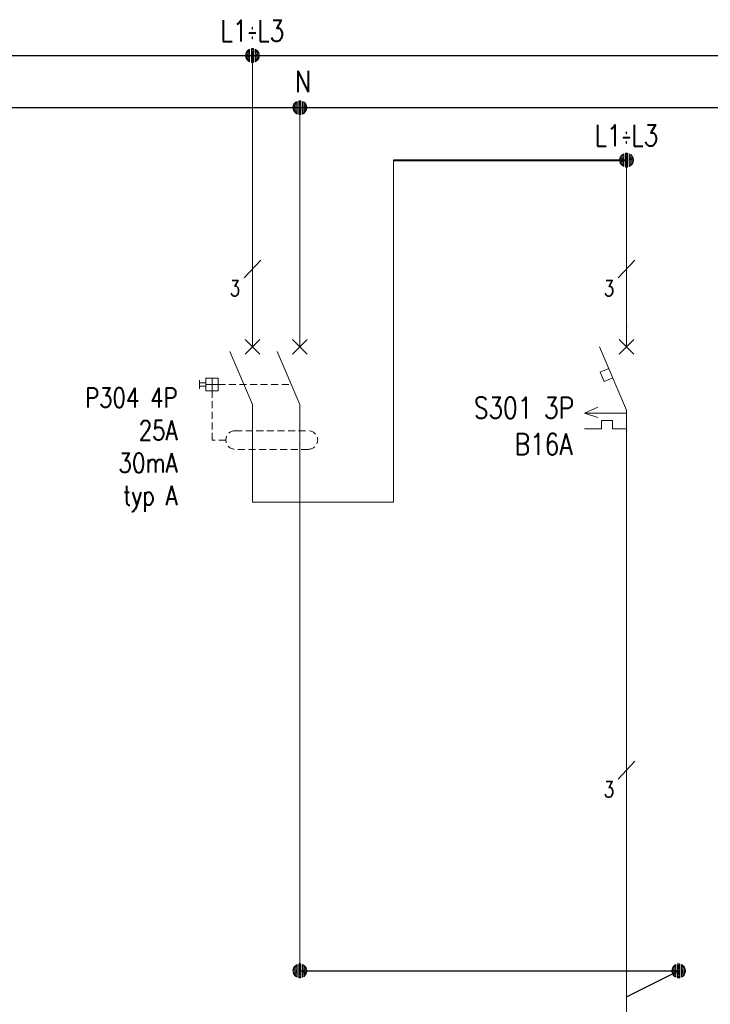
# Model space of a CAD drawing. Header units: millimetres. Extents: x 2505 to 3495, y 1397 to 1684.
# Tile 31 of 59: x 3055 to 3092, y 1465 to 1517. Entities that reach past the tile are written whole.
import ezdxf
from ezdxf.enums import TextEntityAlignment as Align

# ---------------------------------------------------------------- set-up
doc = ezdxf.new("R2010")
doc.units = ezdxf.units.MM
doc.linetypes.add('DASHED2', pattern=[0.375, 0.25, -0.125])
for name, color, linetype, lineweight in [('EB_PRZEWODY', 3, 'Continuous', 20), ('PRZEWODY', 3, 'Continuous', 20), ('SYMBOL', 3, 'Continuous', 20), ('SZYNY', 1, 'Continuous', 40)]:
    doc.layers.add(name, color=color, linetype=linetype, lineweight=lineweight)
doc.layers.add('OPIS', color=7, linetype='Continuous')
doc.styles.add('SIMPLEX', font='simplex.shx', dxfattribs={"width": 0.8})

# ---------------------------------------------------------------- blocks, each defined once
blk = doc.blocks.new('*U223')
for p, q in [((-0.637, 0.172), (-0.658, 0.021)), ((-0.637, 0.172), (-0.658, 0.021)), ((-0.637, 0.002), (-0.656, -0.028)), ((-0.598, 0.282), (-0.637, 0.172)), ((-0.598, 0.282), (-0.637, 0.172)), ((-0.598, 0.142), (-0.637, 0.087)), ((-0.598, 0.002), (-0.637, 0.002)), ((-0.513, 0.425), (-0.598, 0.282)), ((-0.513, 0.425), (-0.598, 0.282)), ((-0.513, 0.285), (-0.598, 0.188)), ((-0.513, 0.145), (-0.598, 0.095)), ((-0.513, 0.006), (-0.598, 0.002)), ((-0.399, 0.524), (-0.513, 0.425)), ((-0.399, 0.524), (-0.513, 0.425)), ((-0.399, 0.408), (-0.513, 0.332)), ((-0.399, 0.291), (-0.513, 0.239)), ((-0.399, 0.175), (-0.513, 0.145)), ((-0.399, 0.058), (-0.513, 0.052)), ((-0.267, 0.605), (-0.399, 0.524)), ((-0.267, 0.605), (-0.399, 0.524)), ((-0.267, 0.495), (-0.399, 0.429)), ((-0.267, 0.385), (-0.399, 0.334)), ((-0.267, 0.274), (-0.399, 0.238)), ((-0.267, 0.164), (-0.399, 0.143)), ((-0.267, 0.053), (-0.399, 0.048)), ((-0.267, 0.605), (-0.267, -0.609)), ((-0.267, 0.605), (-0.267, -0.609)), ((-0.105, 0.664), (0.105, 0.664)), ((-0.105, 0.664), (0.105, 0.664)), ((-0.105, -0.664), (-0.105, 0.664)), ((-0.105, 0.664), (-0.105, -0.664)), ((-0.105, 0.562), (0.105, 0.562)), ((-0.105, 0.46), (0.105, 0.46)), ((-0.105, 0.358), (0.105, 0.358)), ((-0.105, 0.256), (0.105, 0.256)), ((-0.105, 0.153), (0.105, 0.153)), ((-0.105, 0.051), (0.105, 0.051)), ((0.105, -0.664), (0.105, 0.664)), ((0.105, 0.664), (0.105, -0.664)), ((0.267, 0.605), (0.267, -0.609)), ((0.267, 0.605), (0.267, -0.609)), ((0.267, 0.605), (0.399, 0.524)), ((0.267, 0.605), (0.399, 0.524)), ((0.267, 0.495), (0.399, 0.429)), ((0.267, 0.385), (0.399, 0.334)), ((0.267, 0.274), (0.399, 0.238)), ((0.267, 0.164), (0.399, 0.143)), ((0.267, 0.053), (0.399, 0.048)), ((0.399, 0.524), (0.513, 0.425)), ((0.399, 0.524), (0.513, 0.425)), ((0.399, 0.408), (0.513, 0.332)), ((0.399, 0.291), (0.513, 0.239)), ((0.399, 0.175), (0.513, 0.145)), ((0.399, 0.058), (0.513, 0.052)), ((0.513, 0.425), (0.598, 0.282)), ((0.513, 0.425), (0.598, 0.282)), ((0.513, 0.285), (0.598, 0.188)), ((0.513, 0.145), (0.598, 0.095)), ((0.513, 0.006), (0.598, 0.002)), ((0.598, 0.282), (0.637, 0.172)), ((0.598, 0.282), (0.637, 0.172)), ((0.598, 0.142), (0.637, 0.087)), ((0.598, 0.002), (0.637, 0.002)), ((0.637, 0.172), (0.658, 0.021)), ((0.637, 0.172), (0.658, 0.021)), ((0.637, 0.002), (0.656, -0.028)), ((-0.654, -0.076), (-0.637, -0.168)), ((-0.637, -0.168), (-0.654, -0.076)), ((-0.598, -0.138), (-0.637, -0.083)), ((-0.637, -0.168), (-0.598, -0.278)), ((-0.598, -0.278), (-0.637, -0.168)), ((-0.513, -0.134), (-0.598, -0.091)), ((-0.513, -0.274), (-0.598, -0.185)), ((-0.598, -0.278), (-0.513, -0.414)), ((-0.513, -0.414), (-0.598, -0.278)), ((-0.399, -0.058), (-0.513, -0.041)), ((-0.399, -0.175), (-0.513, -0.134)), ((-0.399, -0.291), (-0.513, -0.228)), ((-0.399, -0.408), (-0.513, -0.321)), ((-0.513, -0.414), (-0.399, -0.524)), ((-0.399, -0.524), (-0.513, -0.414)), ((-0.267, -0.057), (-0.399, -0.048)), ((-0.267, -0.167), (-0.399, -0.143)), ((-0.267, -0.278), (-0.399, -0.238)), ((-0.267, -0.388), (-0.399, -0.334)), ((-0.267, -0.499), (-0.399, -0.429)), ((-0.399, -0.524), (-0.267, -0.609)), ((-0.267, -0.609), (-0.399, -0.524)), ((-0.105, -0.051), (0.105, -0.051)), ((-0.105, -0.153), (0.105, -0.153)), ((-0.105, -0.256), (0.105, -0.256)), ((-0.105, -0.358), (0.105, -0.358)), ((-0.105, -0.46), (0.105, -0.46)), ((-0.105, -0.562), (0.105, -0.562)), ((0.105, -0.664), (-0.105, -0.664)), ((-0.105, -0.664), (0.105, -0.664)), ((0.267, -0.057), (0.399, -0.048)), ((0.267, -0.167), (0.399, -0.143)), ((0.267, -0.278), (0.399, -0.238)), ((0.267, -0.388), (0.399, -0.334)), ((0.267, -0.499), (0.399, -0.429)), ((0.399, -0.524), (0.267, -0.609)), ((0.267, -0.609), (0.399, -0.524)), ((0.399, -0.058), (0.513, -0.041)), ((0.399, -0.175), (0.513, -0.134)), ((0.399, -0.291), (0.513, -0.228)), ((0.399, -0.408), (0.513, -0.321)), ((0.513, -0.414), (0.399, -0.524)), ((0.399, -0.524), (0.513, -0.414)), ((0.513, -0.134), (0.598, -0.091)), ((0.513, -0.274), (0.598, -0.185)), ((0.598, -0.278), (0.513, -0.414)), ((0.513, -0.414), (0.598, -0.278)), ((0.598, -0.138), (0.637, -0.083)), ((0.637, -0.168), (0.598, -0.278)), ((0.598, -0.278), (0.637, -0.168)), ((0.654, -0.076), (0.637, -0.168)), ((0.637, -0.168), (0.654, -0.076))]:
    blk.add_line(p, q)
at = {"ltscale": 5}
blk.add_line((0.658, 0.021), (0.658, -0.076), dxfattribs=at)
blk.add_point((0, 0))
blk = doc.blocks.new('*U225')
for p, q in [((-0.637, 0.172), (-0.658, 0.021)), ((-0.637, 0.172), (-0.658, 0.021)), ((-0.637, 0.002), (-0.656, -0.028)), ((-0.598, 0.282), (-0.637, 0.172)), ((-0.598, 0.282), (-0.637, 0.172)), ((-0.598, 0.142), (-0.637, 0.087)), ((-0.598, 0.002), (-0.637, 0.002)), ((-0.513, 0.425), (-0.598, 0.282)), ((-0.513, 0.425), (-0.598, 0.282)), ((-0.513, 0.285), (-0.598, 0.188)), ((-0.513, 0.145), (-0.598, 0.095)), ((-0.513, 0.006), (-0.598, 0.002)), ((-0.399, 0.524), (-0.513, 0.425)), ((-0.399, 0.524), (-0.513, 0.425)), ((-0.399, 0.408), (-0.513, 0.332)), ((-0.399, 0.291), (-0.513, 0.239)), ((-0.399, 0.175), (-0.513, 0.145)), ((-0.399, 0.058), (-0.513, 0.052)), ((-0.267, 0.605), (-0.399, 0.524)), ((-0.267, 0.605), (-0.399, 0.524)), ((-0.267, 0.495), (-0.399, 0.429)), ((-0.267, 0.385), (-0.399, 0.334)), ((-0.267, 0.274), (-0.399, 0.238)), ((-0.267, 0.164), (-0.399, 0.143)), ((-0.267, 0.053), (-0.399, 0.048)), ((-0.267, 0.605), (-0.267, -0.609)), ((-0.267, 0.605), (-0.267, -0.609)), ((-0.105, 0.664), (0.105, 0.664)), ((-0.105, 0.664), (0.105, 0.664)), ((-0.105, -0.664), (-0.105, 0.664)), ((-0.105, 0.664), (-0.105, -0.664)), ((-0.105, 0.562), (0.105, 0.562)), ((-0.105, 0.46), (0.105, 0.46)), ((-0.105, 0.358), (0.105, 0.358)), ((-0.105, 0.256), (0.105, 0.256)), ((-0.105, 0.153), (0.105, 0.153)), ((-0.105, 0.051), (0.105, 0.051)), ((0.105, -0.664), (0.105, 0.664)), ((0.105, 0.664), (0.105, -0.664)), ((0.267, 0.605), (0.267, -0.609)), ((0.267, 0.605), (0.267, -0.609)), ((0.267, 0.605), (0.399, 0.524)), ((0.267, 0.605), (0.399, 0.524)), ((0.267, 0.495), (0.399, 0.429)), ((0.267, 0.385), (0.399, 0.334)), ((0.267, 0.274), (0.399, 0.238)), ((0.267, 0.164), (0.399, 0.143)), ((0.267, 0.053), (0.399, 0.048)), ((0.399, 0.524), (0.513, 0.425)), ((0.399, 0.524), (0.513, 0.425)), ((0.399, 0.408), (0.513, 0.332)), ((0.399, 0.291), (0.513, 0.239)), ((0.399, 0.175), (0.513, 0.145)), ((0.399, 0.058), (0.513, 0.052)), ((0.513, 0.425), (0.598, 0.282)), ((0.513, 0.425), (0.598, 0.282)), ((0.513, 0.285), (0.598, 0.188)), ((0.513, 0.145), (0.598, 0.095)), ((0.513, 0.006), (0.598, 0.002)), ((0.598, 0.282), (0.637, 0.172)), ((0.598, 0.282), (0.637, 0.172)), ((0.598, 0.142), (0.637, 0.087)), ((0.598, 0.002), (0.637, 0.002)), ((0.637, 0.172), (0.658, 0.021)), ((0.637, 0.172), (0.658, 0.021)), ((0.637, 0.002), (0.656, -0.028)), ((-0.654, -0.076), (-0.637, -0.168)), ((-0.637, -0.168), (-0.654, -0.076)), ((-0.598, -0.138), (-0.637, -0.083)), ((-0.637, -0.168), (-0.598, -0.278)), ((-0.598, -0.278), (-0.637, -0.168)), ((-0.513, -0.134), (-0.598, -0.091)), ((-0.513, -0.274), (-0.598, -0.185)), ((-0.598, -0.278), (-0.513, -0.414)), ((-0.513, -0.414), (-0.598, -0.278)), ((-0.399, -0.058), (-0.513, -0.041)), ((-0.399, -0.175), (-0.513, -0.134)), ((-0.399, -0.291), (-0.513, -0.228)), ((-0.399, -0.408), (-0.513, -0.321)), ((-0.513, -0.414), (-0.399, -0.524)), ((-0.399, -0.524), (-0.513, -0.414)), ((-0.267, -0.057), (-0.399, -0.048)), ((-0.267, -0.167), (-0.399, -0.143)), ((-0.267, -0.278), (-0.399, -0.238)), ((-0.267, -0.388), (-0.399, -0.334)), ((-0.267, -0.499), (-0.399, -0.429)), ((-0.399, -0.524), (-0.267, -0.609)), ((-0.267, -0.609), (-0.399, -0.524)), ((-0.105, -0.051), (0.105, -0.051)), ((-0.105, -0.153), (0.105, -0.153)), ((-0.105, -0.256), (0.105, -0.256)), ((-0.105, -0.358), (0.105, -0.358)), ((-0.105, -0.46), (0.105, -0.46)), ((-0.105, -0.562), (0.105, -0.562)), ((0.105, -0.664), (-0.105, -0.664)), ((-0.105, -0.664), (0.105, -0.664)), ((0.267, -0.057), (0.399, -0.048)), ((0.267, -0.167), (0.399, -0.143)), ((0.267, -0.278), (0.399, -0.238)), ((0.267, -0.388), (0.399, -0.334)), ((0.267, -0.499), (0.399, -0.429)), ((0.399, -0.524), (0.267, -0.609)), ((0.267, -0.609), (0.399, -0.524)), ((0.399, -0.058), (0.513, -0.041)), ((0.399, -0.175), (0.513, -0.134)), ((0.399, -0.291), (0.513, -0.228)), ((0.399, -0.408), (0.513, -0.321)), ((0.513, -0.414), (0.399, -0.524)), ((0.399, -0.524), (0.513, -0.414)), ((0.513, -0.134), (0.598, -0.091)), ((0.513, -0.274), (0.598, -0.185)), ((0.598, -0.278), (0.513, -0.414)), ((0.513, -0.414), (0.598, -0.278)), ((0.598, -0.138), (0.637, -0.083)), ((0.637, -0.168), (0.598, -0.278)), ((0.598, -0.278), (0.637, -0.168)), ((0.654, -0.076), (0.637, -0.168)), ((0.637, -0.168), (0.654, -0.076))]:
    blk.add_line(p, q)
at = {"ltscale": 5}
blk.add_line((0.658, 0.021), (0.658, -0.076), dxfattribs=at)
blk.add_point((0, 0))
blk = doc.blocks.new('różnicowoprądowy')
for p, q in [((0, 0), (0, 2)), ((5.04, 0), (5.04, 2)), ((-0.78, -0.78), (0.78, 0.78)), ((0.78, -0.78), (-0.78, 0.78)), ((4.26, -0.78), (5.83, 0.78)), ((5.83, -0.78), (4.26, 0.78)), ((-2.41, -0.52), (0, -6.16)), ((2.63, -0.52), (5.04, -6.16)), ((-5.65, -3.56), (-5.65, -4.47)), ((-4.96, -3.85), (-5.65, -3.85)), ((-4.96, -4.18), (-5.65, -4.18)), ((-4.96, -3.35), (-4.96, -4.68)), ((-3.63, -3.35), (-4.96, -3.35)), ((-3.63, -4.02), (-4.96, -4.02)), ((-4.3, -3.35), (-4.3, -4.68)), ((-3.63, -3.35), (-3.63, -4.68)), ((-3.63, -4.68), (-4.96, -4.68)), ((0, -6.12), (0, -11.54)), ((5.04, -6.16), (5.04, -11.58))]:
    blk.add_line(p, q)
at = {"color": 3}
blk.add_line((2.63, -0.52), (5.04, -6.16), dxfattribs=at)
blk.add_line((2.63, -0.52), (5.04, -6.16), dxfattribs=at)
at = {"color": 4, "linetype": 'DASHED2', "ltscale": 3}
for p, q in [((-3.63, -4.02), (4.13, -4.02)), ((-1.84, -8.93), (5.95, -8.93)), ((5.95, -10.91), (-1.84, -10.91))]:
    blk.add_line(p, q, dxfattribs=at)
blk.add_lwpolyline([(-2.83, -9.92), (-4.3, -9.92), (-4.3, -4.68)], dxfattribs=at)
for centre, start, end in [((-1.84, -9.92), 90, 270), ((5.95, -9.92), 270, 90)]:
    blk.add_arc(centre, 0.99, start, end, dxfattribs=at)
blk.add_point((5.04, -10.35), dxfattribs=at)
blk.add_point((5.04, -10.35), dxfattribs=at)
blk = doc.blocks.new('*U226')
for p, q in [((-0.637, 0.172), (-0.658, 0.021)), ((-0.637, 0.172), (-0.658, 0.021)), ((-0.637, 0.002), (-0.656, -0.028)), ((-0.598, 0.282), (-0.637, 0.172)), ((-0.598, 0.282), (-0.637, 0.172)), ((-0.598, 0.142), (-0.637, 0.087)), ((-0.598, 0.002), (-0.637, 0.002)), ((-0.513, 0.425), (-0.598, 0.282)), ((-0.513, 0.425), (-0.598, 0.282)), ((-0.513, 0.285), (-0.598, 0.188)), ((-0.513, 0.145), (-0.598, 0.095)), ((-0.513, 0.006), (-0.598, 0.002)), ((-0.399, 0.524), (-0.513, 0.425)), ((-0.399, 0.524), (-0.513, 0.425)), ((-0.399, 0.408), (-0.513, 0.332)), ((-0.399, 0.291), (-0.513, 0.239)), ((-0.399, 0.175), (-0.513, 0.145)), ((-0.399, 0.058), (-0.513, 0.052)), ((-0.267, 0.605), (-0.399, 0.524)), ((-0.267, 0.605), (-0.399, 0.524)), ((-0.267, 0.495), (-0.399, 0.429)), ((-0.267, 0.385), (-0.399, 0.334)), ((-0.267, 0.274), (-0.399, 0.238)), ((-0.267, 0.164), (-0.399, 0.143)), ((-0.267, 0.053), (-0.399, 0.048)), ((-0.267, 0.605), (-0.267, -0.609)), ((-0.267, 0.605), (-0.267, -0.609)), ((-0.105, 0.664), (0.105, 0.664)), ((-0.105, 0.664), (0.105, 0.664)), ((-0.105, -0.664), (-0.105, 0.664)), ((-0.105, 0.664), (-0.105, -0.664)), ((-0.105, 0.562), (0.105, 0.562)), ((-0.105, 0.46), (0.105, 0.46)), ((-0.105, 0.358), (0.105, 0.358)), ((-0.105, 0.256), (0.105, 0.256)), ((-0.105, 0.153), (0.105, 0.153)), ((-0.105, 0.051), (0.105, 0.051)), ((0.105, -0.664), (0.105, 0.664)), ((0.105, 0.664), (0.105, -0.664)), ((0.267, 0.605), (0.267, -0.609)), ((0.267, 0.605), (0.267, -0.609)), ((0.267, 0.605), (0.399, 0.524)), ((0.267, 0.605), (0.399, 0.524)), ((0.267, 0.495), (0.399, 0.429)), ((0.267, 0.385), (0.399, 0.334)), ((0.267, 0.274), (0.399, 0.238)), ((0.267, 0.164), (0.399, 0.143)), ((0.267, 0.053), (0.399, 0.048)), ((0.399, 0.524), (0.513, 0.425)), ((0.399, 0.524), (0.513, 0.425)), ((0.399, 0.408), (0.513, 0.332)), ((0.399, 0.291), (0.513, 0.239)), ((0.399, 0.175), (0.513, 0.145)), ((0.399, 0.058), (0.513, 0.052)), ((0.513, 0.425), (0.598, 0.282)), ((0.513, 0.425), (0.598, 0.282)), ((0.513, 0.285), (0.598, 0.188)), ((0.513, 0.145), (0.598, 0.095)), ((0.513, 0.006), (0.598, 0.002)), ((0.598, 0.282), (0.637, 0.172)), ((0.598, 0.282), (0.637, 0.172)), ((0.598, 0.142), (0.637, 0.087)), ((0.598, 0.002), (0.637, 0.002)), ((0.637, 0.172), (0.658, 0.021)), ((0.637, 0.172), (0.658, 0.021)), ((0.637, 0.002), (0.656, -0.028)), ((-0.654, -0.076), (-0.637, -0.168)), ((-0.637, -0.168), (-0.654, -0.076)), ((-0.598, -0.138), (-0.637, -0.083)), ((-0.637, -0.168), (-0.598, -0.278)), ((-0.598, -0.278), (-0.637, -0.168)), ((-0.513, -0.134), (-0.598, -0.091)), ((-0.513, -0.274), (-0.598, -0.185)), ((-0.598, -0.278), (-0.513, -0.414)), ((-0.513, -0.414), (-0.598, -0.278)), ((-0.399, -0.058), (-0.513, -0.041)), ((-0.399, -0.175), (-0.513, -0.134)), ((-0.399, -0.291), (-0.513, -0.228)), ((-0.399, -0.408), (-0.513, -0.321)), ((-0.513, -0.414), (-0.399, -0.524)), ((-0.399, -0.524), (-0.513, -0.414)), ((-0.267, -0.057), (-0.399, -0.048)), ((-0.267, -0.167), (-0.399, -0.143)), ((-0.267, -0.278), (-0.399, -0.238)), ((-0.267, -0.388), (-0.399, -0.334)), ((-0.267, -0.499), (-0.399, -0.429)), ((-0.399, -0.524), (-0.267, -0.609)), ((-0.267, -0.609), (-0.399, -0.524)), ((-0.105, -0.051), (0.105, -0.051)), ((-0.105, -0.153), (0.105, -0.153)), ((-0.105, -0.256), (0.105, -0.256)), ((-0.105, -0.358), (0.105, -0.358)), ((-0.105, -0.46), (0.105, -0.46)), ((-0.105, -0.562), (0.105, -0.562)), ((0.105, -0.664), (-0.105, -0.664)), ((-0.105, -0.664), (0.105, -0.664)), ((0.267, -0.057), (0.399, -0.048)), ((0.267, -0.167), (0.399, -0.143)), ((0.267, -0.278), (0.399, -0.238)), ((0.267, -0.388), (0.399, -0.334)), ((0.267, -0.499), (0.399, -0.429)), ((0.399, -0.524), (0.267, -0.609)), ((0.267, -0.609), (0.399, -0.524)), ((0.399, -0.058), (0.513, -0.041)), ((0.399, -0.175), (0.513, -0.134)), ((0.399, -0.291), (0.513, -0.228)), ((0.399, -0.408), (0.513, -0.321)), ((0.513, -0.414), (0.399, -0.524)), ((0.399, -0.524), (0.513, -0.414)), ((0.513, -0.134), (0.598, -0.091)), ((0.513, -0.274), (0.598, -0.185)), ((0.598, -0.278), (0.513, -0.414)), ((0.513, -0.414), (0.598, -0.278)), ((0.598, -0.138), (0.637, -0.083)), ((0.637, -0.168), (0.598, -0.278)), ((0.598, -0.278), (0.637, -0.168)), ((0.654, -0.076), (0.637, -0.168)), ((0.637, -0.168), (0.654, -0.076))]:
    blk.add_line(p, q)
at = {"ltscale": 5}
blk.add_line((0.658, 0.021), (0.658, -0.076), dxfattribs=at)
blk.add_point((0, 0))
blk = doc.blocks.new('S-ZAB')
for p, q in [((-0.000008, -2.000032), (-0.000008, -0.000031)), ((-0.707114, -2.707138), (0.707099, -1.292925)), ((0.707099, -2.707138), (-0.707114, -1.292925)), ((-2.605718, -2.000032), (-0.000008, -8.080032)), ((-1.707928, -4.094892), (-2.531218, -4.447722)), ((-2.531218, -4.447722), (-2.150078, -5.337052)), ((-1.326788, -4.984212), (-2.150078, -5.337052)), ((-4.022616, -8.370921), (-2.759798, -7.798842)), ((-0.000008, -8.370921), (-4.022616, -8.370921)), ((-2.759798, -8.79886), (-4.022616, -8.370921)), ((-0.000008, -8.080032), (-0.000008, -10.080032)), ((-2.403294, -9.060289), (-2.403294, -9.874011)), ((-1.349945, -9.060289), (-2.403294, -9.060289)), ((-1.349945, -9.060289), (-1.349945, -9.874011)), ((-2.403294, -9.874011), (-4.022616, -9.874011)), ((-0.000008, -9.874011), (-1.349945, -9.874011))]:
    blk.add_line(p, q)
for p in [(-0.000008, -0.000031), (-0.000008, -10.080032)]:
    blk.add_point(p)
blk = doc.blocks.new('*U224')
for p, q in [((-0.637, 0.172), (-0.658, 0.021)), ((-0.637, 0.172), (-0.658, 0.021)), ((-0.637, 0.002), (-0.656, -0.028)), ((-0.598, 0.282), (-0.637, 0.172)), ((-0.598, 0.282), (-0.637, 0.172)), ((-0.598, 0.142), (-0.637, 0.087)), ((-0.598, 0.002), (-0.637, 0.002)), ((-0.513, 0.425), (-0.598, 0.282)), ((-0.513, 0.425), (-0.598, 0.282)), ((-0.513, 0.285), (-0.598, 0.188)), ((-0.513, 0.145), (-0.598, 0.095)), ((-0.513, 0.006), (-0.598, 0.002)), ((-0.399, 0.524), (-0.513, 0.425)), ((-0.399, 0.524), (-0.513, 0.425)), ((-0.399, 0.408), (-0.513, 0.332)), ((-0.399, 0.291), (-0.513, 0.239)), ((-0.399, 0.175), (-0.513, 0.145)), ((-0.399, 0.058), (-0.513, 0.052)), ((-0.267, 0.605), (-0.399, 0.524)), ((-0.267, 0.605), (-0.399, 0.524)), ((-0.267, 0.495), (-0.399, 0.429)), ((-0.267, 0.385), (-0.399, 0.334)), ((-0.267, 0.274), (-0.399, 0.238)), ((-0.267, 0.164), (-0.399, 0.143)), ((-0.267, 0.053), (-0.399, 0.048)), ((-0.267, 0.605), (-0.267, -0.609)), ((-0.267, 0.605), (-0.267, -0.609)), ((-0.105, 0.664), (0.105, 0.664)), ((-0.105, 0.664), (0.105, 0.664)), ((-0.105, -0.664), (-0.105, 0.664)), ((-0.105, 0.664), (-0.105, -0.664)), ((-0.105, 0.562), (0.105, 0.562)), ((-0.105, 0.46), (0.105, 0.46)), ((-0.105, 0.358), (0.105, 0.358)), ((-0.105, 0.256), (0.105, 0.256)), ((-0.105, 0.153), (0.105, 0.153)), ((-0.105, 0.051), (0.105, 0.051)), ((0.105, -0.664), (0.105, 0.664)), ((0.105, 0.664), (0.105, -0.664)), ((0.267, 0.605), (0.267, -0.609)), ((0.267, 0.605), (0.267, -0.609)), ((0.267, 0.605), (0.399, 0.524)), ((0.267, 0.605), (0.399, 0.524)), ((0.267, 0.495), (0.399, 0.429)), ((0.267, 0.385), (0.399, 0.334)), ((0.267, 0.274), (0.399, 0.238)), ((0.267, 0.164), (0.399, 0.143)), ((0.267, 0.053), (0.399, 0.048)), ((0.399, 0.524), (0.513, 0.425)), ((0.399, 0.524), (0.513, 0.425)), ((0.399, 0.408), (0.513, 0.332)), ((0.399, 0.291), (0.513, 0.239)), ((0.399, 0.175), (0.513, 0.145)), ((0.399, 0.058), (0.513, 0.052)), ((0.513, 0.425), (0.598, 0.282)), ((0.513, 0.425), (0.598, 0.282)), ((0.513, 0.285), (0.598, 0.188)), ((0.513, 0.145), (0.598, 0.095)), ((0.513, 0.006), (0.598, 0.002)), ((0.598, 0.282), (0.637, 0.172)), ((0.598, 0.282), (0.637, 0.172)), ((0.598, 0.142), (0.637, 0.087)), ((0.598, 0.002), (0.637, 0.002)), ((0.637, 0.172), (0.658, 0.021)), ((0.637, 0.172), (0.658, 0.021)), ((0.637, 0.002), (0.656, -0.028)), ((-0.654, -0.076), (-0.637, -0.168)), ((-0.637, -0.168), (-0.654, -0.076)), ((-0.598, -0.138), (-0.637, -0.083)), ((-0.637, -0.168), (-0.598, -0.278)), ((-0.598, -0.278), (-0.637, -0.168)), ((-0.513, -0.134), (-0.598, -0.091)), ((-0.513, -0.274), (-0.598, -0.185)), ((-0.598, -0.278), (-0.513, -0.414)), ((-0.513, -0.414), (-0.598, -0.278)), ((-0.399, -0.058), (-0.513, -0.041)), ((-0.399, -0.175), (-0.513, -0.134)), ((-0.399, -0.291), (-0.513, -0.228)), ((-0.399, -0.408), (-0.513, -0.321)), ((-0.513, -0.414), (-0.399, -0.524)), ((-0.399, -0.524), (-0.513, -0.414)), ((-0.267, -0.057), (-0.399, -0.048)), ((-0.267, -0.167), (-0.399, -0.143)), ((-0.267, -0.278), (-0.399, -0.238)), ((-0.267, -0.388), (-0.399, -0.334)), ((-0.267, -0.499), (-0.399, -0.429)), ((-0.399, -0.524), (-0.267, -0.609)), ((-0.267, -0.609), (-0.399, -0.524)), ((-0.105, -0.051), (0.105, -0.051)), ((-0.105, -0.153), (0.105, -0.153)), ((-0.105, -0.256), (0.105, -0.256)), ((-0.105, -0.358), (0.105, -0.358)), ((-0.105, -0.46), (0.105, -0.46)), ((-0.105, -0.562), (0.105, -0.562)), ((0.105, -0.664), (-0.105, -0.664)), ((-0.105, -0.664), (0.105, -0.664)), ((0.267, -0.057), (0.399, -0.048)), ((0.267, -0.167), (0.399, -0.143)), ((0.267, -0.278), (0.399, -0.238)), ((0.267, -0.388), (0.399, -0.334)), ((0.267, -0.499), (0.399, -0.429)), ((0.399, -0.524), (0.267, -0.609)), ((0.267, -0.609), (0.399, -0.524)), ((0.399, -0.058), (0.513, -0.041)), ((0.399, -0.175), (0.513, -0.134)), ((0.399, -0.291), (0.513, -0.228)), ((0.399, -0.408), (0.513, -0.321)), ((0.513, -0.414), (0.399, -0.524)), ((0.399, -0.524), (0.513, -0.414)), ((0.513, -0.134), (0.598, -0.091)), ((0.513, -0.274), (0.598, -0.185)), ((0.598, -0.278), (0.513, -0.414)), ((0.513, -0.414), (0.598, -0.278)), ((0.598, -0.138), (0.637, -0.083)), ((0.637, -0.168), (0.598, -0.278)), ((0.598, -0.278), (0.637, -0.168)), ((0.654, -0.076), (0.637, -0.168)), ((0.637, -0.168), (0.654, -0.076))]:
    blk.add_line(p, q)
at = {"ltscale": 5}
blk.add_line((0.658, 0.021), (0.658, -0.076), dxfattribs=at)
blk.add_point((0, 0))
blk = doc.blocks.new('*U234')
for p, q in [((-0.637, 0.172), (-0.658, 0.021)), ((-0.637, 0.172), (-0.658, 0.021)), ((-0.637, 0.002), (-0.656, -0.028)), ((-0.598, 0.282), (-0.637, 0.172)), ((-0.598, 0.282), (-0.637, 0.172)), ((-0.598, 0.142), (-0.637, 0.087)), ((-0.598, 0.002), (-0.637, 0.002)), ((-0.513, 0.425), (-0.598, 0.282)), ((-0.513, 0.425), (-0.598, 0.282)), ((-0.513, 0.285), (-0.598, 0.188)), ((-0.513, 0.145), (-0.598, 0.095)), ((-0.513, 0.006), (-0.598, 0.002)), ((-0.399, 0.524), (-0.513, 0.425)), ((-0.399, 0.524), (-0.513, 0.425)), ((-0.399, 0.408), (-0.513, 0.332)), ((-0.399, 0.291), (-0.513, 0.239)), ((-0.399, 0.175), (-0.513, 0.145)), ((-0.399, 0.058), (-0.513, 0.052)), ((-0.267, 0.605), (-0.399, 0.524)), ((-0.267, 0.605), (-0.399, 0.524)), ((-0.267, 0.495), (-0.399, 0.429)), ((-0.267, 0.385), (-0.399, 0.334)), ((-0.267, 0.274), (-0.399, 0.238)), ((-0.267, 0.164), (-0.399, 0.143)), ((-0.267, 0.053), (-0.399, 0.048)), ((-0.267, 0.605), (-0.267, -0.609)), ((-0.267, 0.605), (-0.267, -0.609)), ((-0.105, 0.664), (0.105, 0.664)), ((-0.105, 0.664), (0.105, 0.664)), ((-0.105, -0.664), (-0.105, 0.664)), ((-0.105, 0.664), (-0.105, -0.664)), ((-0.105, 0.562), (0.105, 0.562)), ((-0.105, 0.46), (0.105, 0.46)), ((-0.105, 0.358), (0.105, 0.358)), ((-0.105, 0.256), (0.105, 0.256)), ((-0.105, 0.153), (0.105, 0.153)), ((-0.105, 0.051), (0.105, 0.051)), ((0.105, -0.664), (0.105, 0.664)), ((0.105, 0.664), (0.105, -0.664)), ((0.267, 0.605), (0.267, -0.609)), ((0.267, 0.605), (0.267, -0.609)), ((0.267, 0.605), (0.399, 0.524)), ((0.267, 0.605), (0.399, 0.524)), ((0.267, 0.495), (0.399, 0.429)), ((0.267, 0.385), (0.399, 0.334)), ((0.267, 0.274), (0.399, 0.238)), ((0.267, 0.164), (0.399, 0.143)), ((0.267, 0.053), (0.399, 0.048)), ((0.399, 0.524), (0.513, 0.425)), ((0.399, 0.524), (0.513, 0.425)), ((0.399, 0.408), (0.513, 0.332)), ((0.399, 0.291), (0.513, 0.239)), ((0.399, 0.175), (0.513, 0.145)), ((0.399, 0.058), (0.513, 0.052)), ((0.513, 0.425), (0.598, 0.282)), ((0.513, 0.425), (0.598, 0.282)), ((0.513, 0.285), (0.598, 0.188)), ((0.513, 0.145), (0.598, 0.095)), ((0.513, 0.006), (0.598, 0.002)), ((0.598, 0.282), (0.637, 0.172)), ((0.598, 0.282), (0.637, 0.172)), ((0.598, 0.142), (0.637, 0.087)), ((0.598, 0.002), (0.637, 0.002)), ((0.637, 0.172), (0.658, 0.021)), ((0.637, 0.172), (0.658, 0.021)), ((0.637, 0.002), (0.656, -0.028)), ((-0.654, -0.076), (-0.637, -0.168)), ((-0.637, -0.168), (-0.654, -0.076)), ((-0.598, -0.138), (-0.637, -0.083)), ((-0.637, -0.168), (-0.598, -0.278)), ((-0.598, -0.278), (-0.637, -0.168)), ((-0.513, -0.134), (-0.598, -0.091)), ((-0.513, -0.274), (-0.598, -0.185)), ((-0.598, -0.278), (-0.513, -0.414)), ((-0.513, -0.414), (-0.598, -0.278)), ((-0.399, -0.058), (-0.513, -0.041)), ((-0.399, -0.175), (-0.513, -0.134)), ((-0.399, -0.291), (-0.513, -0.228)), ((-0.399, -0.408), (-0.513, -0.321)), ((-0.513, -0.414), (-0.399, -0.524)), ((-0.399, -0.524), (-0.513, -0.414)), ((-0.267, -0.057), (-0.399, -0.048)), ((-0.267, -0.167), (-0.399, -0.143)), ((-0.267, -0.278), (-0.399, -0.238)), ((-0.267, -0.388), (-0.399, -0.334)), ((-0.267, -0.499), (-0.399, -0.429)), ((-0.399, -0.524), (-0.267, -0.609)), ((-0.267, -0.609), (-0.399, -0.524)), ((-0.105, -0.051), (0.105, -0.051)), ((-0.105, -0.153), (0.105, -0.153)), ((-0.105, -0.256), (0.105, -0.256)), ((-0.105, -0.358), (0.105, -0.358)), ((-0.105, -0.46), (0.105, -0.46)), ((-0.105, -0.562), (0.105, -0.562)), ((0.105, -0.664), (-0.105, -0.664)), ((-0.105, -0.664), (0.105, -0.664)), ((0.267, -0.057), (0.399, -0.048)), ((0.267, -0.167), (0.399, -0.143)), ((0.267, -0.278), (0.399, -0.238)), ((0.267, -0.388), (0.399, -0.334)), ((0.267, -0.499), (0.399, -0.429)), ((0.399, -0.524), (0.267, -0.609)), ((0.267, -0.609), (0.399, -0.524)), ((0.399, -0.058), (0.513, -0.041)), ((0.399, -0.175), (0.513, -0.134)), ((0.399, -0.291), (0.513, -0.228)), ((0.399, -0.408), (0.513, -0.321)), ((0.513, -0.414), (0.399, -0.524)), ((0.399, -0.524), (0.513, -0.414)), ((0.513, -0.134), (0.598, -0.091)), ((0.513, -0.274), (0.598, -0.185)), ((0.598, -0.278), (0.513, -0.414)), ((0.513, -0.414), (0.598, -0.278)), ((0.598, -0.138), (0.637, -0.083)), ((0.637, -0.168), (0.598, -0.278)), ((0.598, -0.278), (0.637, -0.168)), ((0.654, -0.076), (0.637, -0.168)), ((0.637, -0.168), (0.654, -0.076))]:
    blk.add_line(p, q)
at = {"ltscale": 5}
blk.add_line((0.658, 0.021), (0.658, -0.076), dxfattribs=at)
blk.add_point((0, 0))

msp = doc.modelspace()

# ---------------------------------------------------------------- linework, layer by layer
at = {"layer": 'EB_PRZEWODY', "lineweight": -3, "ltscale": 5}
msp.add_line((3087.447, 1465.464), (3090.219, 1466.85), dxfattribs=at)
at = {"layer": 'PRZEWODY'}
for p, q in [((3067.546, 1501.034), (3067.546, 1515.51)), ((3087.447, 1495.564), (3087.447, 1441.541))]:
    msp.add_line(p, q, dxfattribs=at)
at = {"layer": 'PRZEWODY', "ltscale": 5}
for p, q in [((3075.046, 1491.758), (3075.046, 1509.95)), ((3087.447, 1501.139), (3087.447, 1509.95)), ((3070.068, 1496.952), (3070.068, 1466.85)), ((3067.546, 1494.258), (3067.546, 1491.758)), ((3067.546, 1491.758), (3075.046, 1491.758))]:
    msp.add_line(p, q, dxfattribs=at)
at = {"layer": 'SYMBOL'}
for p, q in [((3070.068, 1501.008), (3070.068, 1512.738)), ((3067.105, 1503.691), (3067.987, 1504.636)), ((3087.007, 1503.691), (3087.888, 1504.636)), ((3087.007, 1477.048), (3087.888, 1477.993))]:
    msp.add_line(p, q, dxfattribs=at)
at = {"layer": 'SZYNY', "lineweight": -3}
msp.add_line((2553.703, 1515.509), (3301.29, 1515.509), dxfattribs=at)
at = {"layer": 'SZYNY', "color": 5, "lineweight": -3}
for p, q in [((2553.703, 1512.739), (3301.29, 1512.739)), ((3070.068, 1466.85), (3090.219, 1466.85))]:
    msp.add_line(p, q, dxfattribs=at)
at = {"layer": 'SZYNY'}
msp.add_line((3075.046, 1509.95), (3087.447, 1509.95), dxfattribs=at)

# ---------------------------------------------------------------- block references
at = {"layer": 'EB_PRZEWODY', "lineweight": -3, "ltscale": 5, "xscale": 0.5544000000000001, "yscale": 0.5544000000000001, "zscale": 0.5544000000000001}
msp.add_blockref('*U234', (3090.219, 1466.85), dxfattribs=at)
at = {"layer": 'PRZEWODY'}
for name, p, xscale, yscale, zscale in [('*U223', (3067.546, 1515.51), 0.5543999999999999, 0.5543999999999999, 0.5543999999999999), ('*U225', (3070.068, 1512.738), 0.5543999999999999, 0.5543999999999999, 0.5543999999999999), ('*U224', (3087.447, 1509.95), 0.5543999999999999, 0.5543999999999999, 0.5543999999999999), ('różnicowoprądowy', (3067.546, 1500.03), 0.5, 0.5, 0.5), ('*U226', (3070.068, 1466.85), 0.5543999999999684, 0.5543999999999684, 0.5543999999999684)]:
    msp.add_blockref(name, p, dxfattribs=dict(at, xscale=xscale, yscale=yscale, zscale=zscale))
at = {"layer": 'SYMBOL', "xscale": 0.5543999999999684, "yscale": 0.5543999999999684, "zscale": 0.5543999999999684}
msp.add_blockref('S-ZAB', (3087.447, 1501.139), dxfattribs=at)

# ---------------------------------------------------------------- texts
at = {"layer": 'OPIS', "style": 'SIMPLEX', "width": 0.8}
for s, height, p in [('L1÷L3', 1.134, (3065.842, 1516.26)), ('N', 1.134, (3069.809, 1513.56)), ('L1÷L3', 1.134, (3085.743, 1510.7)), ('3', 0.832, (3066.328, 1502.726)), ('3', 0.832, (3086.229, 1502.725)), ('3', 0.832, (3086.229, 1476.082))]:
    msp.add_text(s, height=height, dxfattribs=at).set_placement(p)
for s, p in [('S301 3P', (3084.649, 1495.872)), ('B16A', (3084.568, 1493.945))]:
    msp.add_text(s, height=1.134, dxfattribs=at).set_placement(p, align=Align.BOTTOM_RIGHT)
at = {"layer": 'OPIS', "insert": (3063.562, 1497.841), "char_height": 1.0395, "attachment_point": 3, "style": 'SIMPLEX'}
msp.add_mtext_dynamic_manual_height_columns('P304 4P \\P25A\\P30mA\\Ptyp A', width=5.47973, gutter_width=7.173, heights=[0], dxfattribs=at)

doc.saveas('drawing.dxf')
